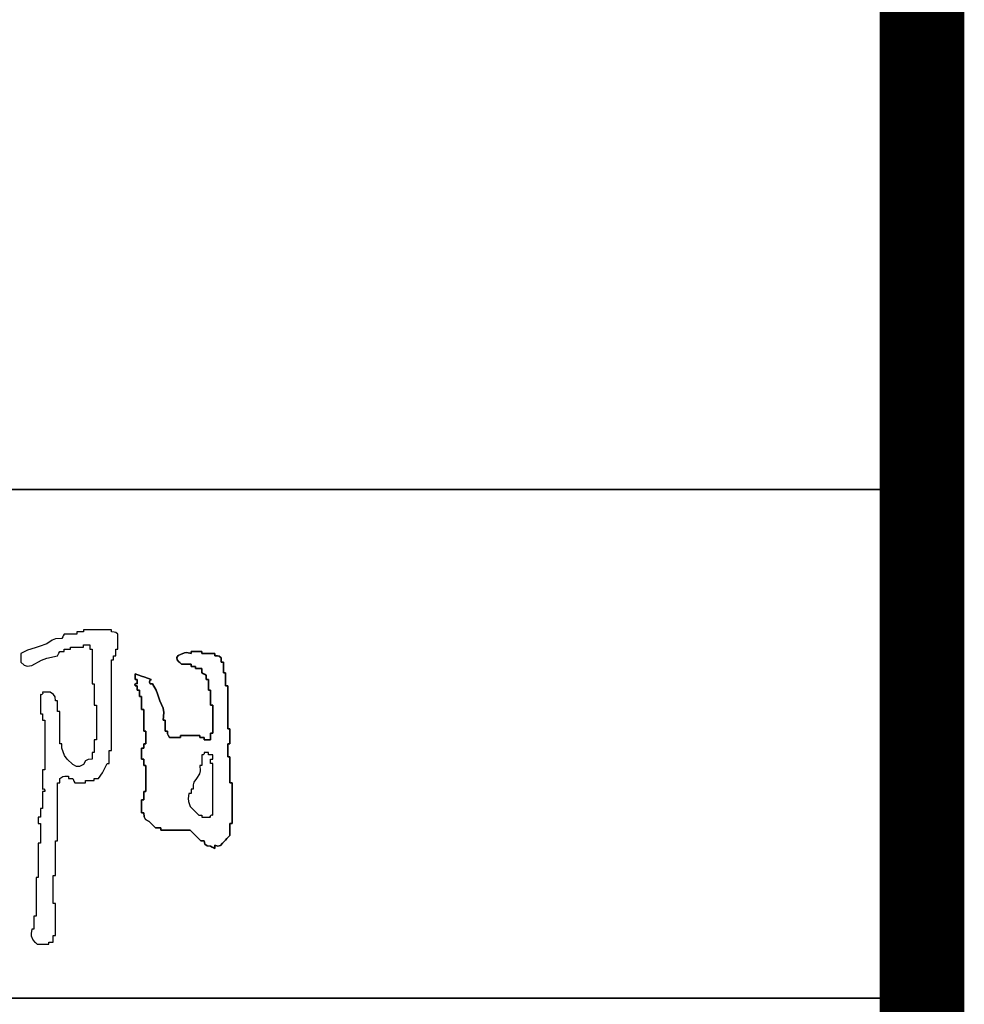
# Model space of a CAD drawing. Extents: x 1109697 to 1467097, y -139975 to 53891.
# Tile 182 of 256: x 1275833 to 1276947, y -62424 to -61263. Entities that reach past the tile are written whole.
import ezdxf

# ---------------------------------------------------------------- set-up
doc = ezdxf.new("R2010")
doc.units = 0
doc.header["$LTSCALE"] = 1000
doc.header["$MEASUREMENT"] = 0
doc.layers.add('PUB_TEXT', color=7, linetype='Continuous')
doc.layers.add('PUB_TITLE', color=4, linetype='Continuous')
doc.layers.add('图框', color=4, linetype='Continuous', lineweight=35)

# ---------------------------------------------------------------- blocks, each defined once
blk = doc.blocks.new('dianziqianminggry')
for p, q in [((0.127469, 0.070672), (0.127129, 0.070551)), ((0.128097, 0.070718), (0.127469, 0.070672)), ((0.128181, 0.070887), (0.128097, 0.070718)), ((0.128224, 0.070972), (0.128181, 0.070887)), ((0.128308, 0.071141), (0.128224, 0.070972)), ((0.128816, 0.071141), (0.128308, 0.071141)), ((0.129071, 0.071141), (0.128816, 0.071141)), ((0.129579, 0.071141), (0.129071, 0.071141)), ((0.129833, 0.071353), (0.129579, 0.071353)), ((0.129579, 0.071353), (0.129579, 0.071268)), ((0.129579, 0.071268), (0.129579, 0.071226)), ((0.129579, 0.071226), (0.129579, 0.071141)), ((0.12996, 0.071353), (0.129833, 0.071353)), ((0.130214, 0.071353), (0.12996, 0.071353)), ((0.131315, 0.071565), (0.130214, 0.071565)), ((0.130214, 0.071565), (0.130214, 0.07148)), ((0.130214, 0.07148), (0.130214, 0.071438)), ((0.130214, 0.071438), (0.130214, 0.071353)), ((0.131865, 0.071565), (0.131315, 0.071565)), ((0.132966, 0.071565), (0.131865, 0.071565)), ((0.132966, 0.07148), (0.132966, 0.071565)), ((0.132966, 0.071438), (0.132966, 0.07148)), ((0.132966, 0.071353), (0.132966, 0.071438)), ((0.133234, 0.071344), (0.132966, 0.071353)), ((0.133382, 0.071295), (0.133234, 0.071344)), ((0.133602, 0.071141), (0.133382, 0.071295)), ((0.133602, 0.070548), (0.133602, 0.071141)), ((0.125471, 0.069807), (0.124709, 0.069553)), ((0.125852, 0.069934), (0.125471, 0.069807)), ((0.126614, 0.070188), (0.125852, 0.069934)), ((0.127129, 0.070551), (0.126614, 0.070188)), ((0.128943, 0.069786), (0.128943, 0.069871)), ((0.128943, 0.069871), (0.129452, 0.069871)), ((0.128943, 0.069744), (0.128943, 0.069786)), ((0.128943, 0.069659), (0.128943, 0.069744)), ((0.129452, 0.069871), (0.129706, 0.069871)), ((0.129706, 0.069871), (0.130214, 0.069871)), ((0.130214, 0.069998), (0.130214, 0.070083)), ((0.130214, 0.070083), (0.130468, 0.070083)), ((0.130214, 0.069956), (0.130214, 0.069998)), ((0.130214, 0.069871), (0.130214, 0.069956)), ((0.130468, 0.070083), (0.130595, 0.070083)), ((0.130595, 0.070083), (0.130849, 0.070083)), ((0.130849, 0.070083), (0.130849, 0.069913)), ((0.130849, 0.069913), (0.130849, 0.069828)), ((0.130849, 0.069828), (0.130849, 0.069659)), ((0.133602, 0.070252), (0.133602, 0.070548)), ((0.133602, 0.069659), (0.133602, 0.070252)), ((0.12432, 0.069377), (0.124074, 0.069236)), ((0.124074, 0.069236), (0.124074, 0.068897)), ((0.124074, 0.068897), (0.124074, 0.068728)), ((0.124074, 0.068728), (0.124074, 0.068389)), ((0.124448, 0.069441), (0.12432, 0.069377)), ((0.124709, 0.069553), (0.124448, 0.069441)), ((0.126089, 0.068585), (0.126615, 0.068782)), ((0.126615, 0.068782), (0.127673, 0.069024)), ((0.127673, 0.069024), (0.127758, 0.069193)), ((0.127758, 0.069193), (0.1278, 0.069278)), ((0.1278, 0.069278), (0.127885, 0.069447)), ((0.127885, 0.069447), (0.128054, 0.069447)), ((0.128054, 0.069447), (0.128139, 0.069447)), ((0.128139, 0.069447), (0.128308, 0.069447)), ((0.128308, 0.069574), (0.128308, 0.069659)), ((0.128308, 0.069659), (0.128562, 0.069659)), ((0.128308, 0.069532), (0.128308, 0.069574)), ((0.128308, 0.069447), (0.128308, 0.069532)), ((0.128562, 0.069659), (0.128689, 0.069659)), ((0.128689, 0.069659), (0.128943, 0.069659)), ((0.130849, 0.069659), (0.130934, 0.069659)), ((0.130934, 0.069659), (0.130976, 0.069659)), ((0.130976, 0.069659), (0.131061, 0.069659)), ((0.131061, 0.069659), (0.131061, 0.068304)), ((0.133178, 0.068855), (0.133178, 0.069024)), ((0.133178, 0.069024), (0.133263, 0.069024)), ((0.133178, 0.06877), (0.133178, 0.068855)), ((0.133178, 0.0686), (0.133178, 0.06877)), ((0.133263, 0.069024), (0.133305, 0.069024)), ((0.133305, 0.069024), (0.13339, 0.069024)), ((0.13339, 0.069405), (0.13339, 0.069659)), ((0.13339, 0.069659), (0.133474, 0.069659)), ((0.13339, 0.069278), (0.13339, 0.069405)), ((0.13339, 0.069024), (0.13339, 0.069278)), ((0.133474, 0.069659), (0.133517, 0.069659)), ((0.133517, 0.069659), (0.133602, 0.069659)), ((0.139401, 0.068846), (0.139514, 0.069035)), ((0.139514, 0.069035), (0.139401, 0.068846)), ((0.139424, 0.0686), (0.139401, 0.068846)), ((0.139401, 0.068846), (0.139424, 0.0686)), ((0.139514, 0.069035), (0.139742, 0.06913)), ((0.139742, 0.06913), (0.139514, 0.069035)), ((0.139742, 0.06913), (0.140134, 0.069295)), ((0.140134, 0.069295), (0.139742, 0.06913)), ((0.140134, 0.069295), (0.140383, 0.06932)), ((0.140383, 0.06932), (0.140134, 0.069295)), ((0.140383, 0.06932), (0.1408, 0.069236)), ((0.1408, 0.069236), (0.140383, 0.06932)), ((0.1408, 0.069236), (0.1408, 0.069447)), ((0.1408, 0.069447), (0.1408, 0.069236)), ((0.1408, 0.069236), (0.1408, 0.069447)), ((0.141859, 0.069447), (0.1408, 0.069447)), ((0.1408, 0.069447), (0.141859, 0.069447)), ((0.141859, 0.069447), (0.1408, 0.069447)), ((0.1408, 0.069447), (0.1408, 0.069236)), ((0.1408, 0.069236), (0.1408, 0.069447)), ((0.1408, 0.069447), (0.1408, 0.069236)), ((0.141436, 0.069447), (0.141859, 0.069447)), ((0.141859, 0.069447), (0.141436, 0.069447)), ((0.141436, 0.069447), (0.141859, 0.069447)), ((0.141859, 0.069447), (0.141859, 0.069363)), ((0.141859, 0.069363), (0.141859, 0.069447)), ((0.141859, 0.069363), (0.141859, 0.06932)), ((0.141859, 0.06932), (0.141859, 0.069363)), ((0.141859, 0.06932), (0.141859, 0.069236)), ((0.141859, 0.069236), (0.141859, 0.06932)), ((0.141859, 0.069236), (0.142367, 0.069236)), ((0.142367, 0.069236), (0.141859, 0.069236)), ((0.142367, 0.069236), (0.142621, 0.069236)), ((0.142621, 0.069236), (0.142367, 0.069236)), ((0.142621, 0.069236), (0.143129, 0.069236)), ((0.143129, 0.069236), (0.142621, 0.069236)), ((0.143129, 0.069236), (0.143129, 0.069151)), ((0.143129, 0.069151), (0.143129, 0.069236)), ((0.143129, 0.069151), (0.143129, 0.069109)), ((0.143129, 0.069109), (0.143129, 0.069151)), ((0.143129, 0.069109), (0.143129, 0.069024)), ((0.143129, 0.069024), (0.143129, 0.069109)), ((0.143129, 0.069024), (0.143397, 0.069015)), ((0.143397, 0.069015), (0.143129, 0.069024)), ((0.143397, 0.069015), (0.143545, 0.068966)), ((0.143545, 0.068966), (0.143397, 0.069015)), ((0.143545, 0.068966), (0.143765, 0.068812)), ((0.143765, 0.068812), (0.143545, 0.068966)), ((0.143765, 0.068812), (0.143765, 0.068643)), ((0.143765, 0.068643), (0.143765, 0.068812)), ((0.124074, 0.068389), (0.124401, 0.068091)), ((0.124401, 0.068091), (0.124696, 0.068003)), ((0.124696, 0.068003), (0.125132, 0.068071)), ((0.125132, 0.068071), (0.126089, 0.068585)), ((0.131061, 0.068304), (0.131061, 0.067627)), ((0.132966, 0.065043), (0.132966, 0.0686)), ((0.132966, 0.0686), (0.133051, 0.0686)), ((0.133051, 0.0686), (0.133093, 0.0686)), ((0.133093, 0.0686), (0.133178, 0.0686)), ((0.139593, 0.068431), (0.139424, 0.0686)), ((0.139424, 0.0686), (0.139593, 0.068431)), ((0.139678, 0.068346), (0.139593, 0.068431)), ((0.139593, 0.068431), (0.139678, 0.068346)), ((0.139848, 0.068177), (0.139678, 0.068346)), ((0.139678, 0.068346), (0.139848, 0.068177)), ((0.140229, 0.068177), (0.139848, 0.068177)), ((0.139848, 0.068177), (0.140229, 0.068177)), ((0.140419, 0.068177), (0.140229, 0.068177)), ((0.140229, 0.068177), (0.140419, 0.068177)), ((0.1408, 0.068177), (0.140419, 0.068177)), ((0.140419, 0.068177), (0.1408, 0.068177)), ((0.1408, 0.068092), (0.1408, 0.068177)), ((0.1408, 0.068177), (0.1408, 0.068092)), ((0.1408, 0.06805), (0.1408, 0.068092)), ((0.1408, 0.068092), (0.1408, 0.06805)), ((0.1408, 0.067965), (0.1408, 0.06805)), ((0.1408, 0.06805), (0.1408, 0.067965)), ((0.14097, 0.067965), (0.1408, 0.067965)), ((0.1408, 0.067965), (0.14097, 0.067965)), ((0.141054, 0.067965), (0.14097, 0.067965)), ((0.14097, 0.067965), (0.141054, 0.067965)), ((0.141224, 0.067965), (0.141054, 0.067965)), ((0.141054, 0.067965), (0.141224, 0.067965)), ((0.141224, 0.067881), (0.141224, 0.067965)), ((0.141224, 0.067965), (0.141224, 0.067881)), ((0.141224, 0.067838), (0.141224, 0.067881)), ((0.141224, 0.067881), (0.141224, 0.067838)), ((0.141224, 0.067754), (0.141224, 0.067838)), ((0.141224, 0.067838), (0.141224, 0.067754)), ((0.143765, 0.068643), (0.143765, 0.068558)), ((0.143765, 0.068558), (0.143765, 0.068643)), ((0.143765, 0.068558), (0.143765, 0.068389)), ((0.143765, 0.068389), (0.143765, 0.068558)), ((0.143765, 0.068389), (0.143849, 0.068389)), ((0.143849, 0.068389), (0.143765, 0.068389)), ((0.143849, 0.068389), (0.143892, 0.068389)), ((0.143892, 0.068389), (0.143849, 0.068389)), ((0.143892, 0.068389), (0.143976, 0.068389)), ((0.143976, 0.068389), (0.143892, 0.068389)), ((0.143976, 0.068389), (0.143976, 0.067965)), ((0.143976, 0.067965), (0.143976, 0.068389)), ((0.143976, 0.067965), (0.143976, 0.067754)), ((0.143976, 0.067754), (0.143976, 0.067965)), ((0.131061, 0.067627), (0.131061, 0.066271)), ((0.135295, 0.067012), (0.135295, 0.067224)), ((0.135295, 0.067224), (0.135931, 0.067012)), ((0.135931, 0.067012), (0.135295, 0.067224)), ((0.135295, 0.067224), (0.135295, 0.067012)), ((0.135295, 0.066907), (0.135295, 0.067012)), ((0.135295, 0.067012), (0.135295, 0.066907)), ((0.135295, 0.066695), (0.135295, 0.066907)), ((0.135295, 0.066907), (0.135295, 0.066695)), ((0.135931, 0.067012), (0.136248, 0.066907)), ((0.136248, 0.066907), (0.135931, 0.067012)), ((0.136248, 0.066907), (0.136883, 0.066695)), ((0.136883, 0.066695), (0.136248, 0.066907)), ((0.141478, 0.067754), (0.141224, 0.067754)), ((0.141224, 0.067754), (0.141478, 0.067754)), ((0.141605, 0.067754), (0.141478, 0.067754)), ((0.141478, 0.067754), (0.141605, 0.067754)), ((0.141859, 0.067754), (0.141605, 0.067754)), ((0.141605, 0.067754), (0.141859, 0.067754)), ((0.141859, 0.067584), (0.141859, 0.067754)), ((0.141859, 0.067754), (0.141859, 0.067584)), ((0.141859, 0.067499), (0.141859, 0.067584)), ((0.141859, 0.067584), (0.141859, 0.067499)), ((0.141859, 0.06733), (0.141859, 0.067499)), ((0.141859, 0.067499), (0.141859, 0.06733)), ((0.142028, 0.067245), (0.141859, 0.06733)), ((0.141859, 0.06733), (0.142028, 0.067245)), ((0.142113, 0.067203), (0.142028, 0.067245)), ((0.142028, 0.067245), (0.142113, 0.067203)), ((0.142282, 0.067118), (0.142113, 0.067203)), ((0.142113, 0.067203), (0.142282, 0.067118)), ((0.142282, 0.066949), (0.142282, 0.067118)), ((0.142282, 0.067118), (0.142282, 0.066949)), ((0.142282, 0.066864), (0.142282, 0.066949)), ((0.142282, 0.066949), (0.142282, 0.066864)), ((0.142282, 0.066695), (0.142282, 0.066864)), ((0.142282, 0.066864), (0.142282, 0.066695)), ((0.143976, 0.067754), (0.143976, 0.06733)), ((0.143976, 0.06733), (0.143976, 0.067754)), ((0.143976, 0.06733), (0.144061, 0.06733)), ((0.144061, 0.06733), (0.143976, 0.06733)), ((0.144061, 0.06733), (0.144103, 0.06733)), ((0.144103, 0.06733), (0.144061, 0.06733)), ((0.144103, 0.06733), (0.144188, 0.06733)), ((0.144188, 0.06733), (0.144103, 0.06733)), ((0.144188, 0.06733), (0.144188, 0.066822)), ((0.144188, 0.066822), (0.144188, 0.06733)), ((0.144188, 0.066822), (0.144188, 0.066568)), ((0.144188, 0.066568), (0.144188, 0.066822)), ((0.131061, 0.066271), (0.131145, 0.066271)), ((0.131145, 0.066271), (0.131188, 0.066271)), ((0.131188, 0.066271), (0.131272, 0.066271)), ((0.131272, 0.066271), (0.131272, 0.065425)), ((0.13527, 0.066177), (0.13539, 0.066297)), ((0.13539, 0.066297), (0.13527, 0.066177)), ((0.135295, 0.06606), (0.13527, 0.066177)), ((0.13527, 0.066177), (0.135295, 0.06606)), ((0.13538, 0.066695), (0.135295, 0.066695)), ((0.135295, 0.066695), (0.13538, 0.066695)), ((0.13538, 0.06606), (0.135295, 0.06606)), ((0.135295, 0.06606), (0.13538, 0.06606)), ((0.135422, 0.066695), (0.13538, 0.066695)), ((0.13538, 0.066695), (0.135422, 0.066695)), ((0.135422, 0.06606), (0.13538, 0.06606)), ((0.13538, 0.06606), (0.135422, 0.06606)), ((0.13539, 0.066297), (0.135507, 0.066271)), ((0.135507, 0.066271), (0.13539, 0.066297)), ((0.135507, 0.066695), (0.135422, 0.066695)), ((0.135422, 0.066695), (0.135507, 0.066695)), ((0.135507, 0.06606), (0.135422, 0.06606)), ((0.135422, 0.06606), (0.135507, 0.06606)), ((0.135507, 0.066526), (0.135507, 0.066695)), ((0.135507, 0.066695), (0.135507, 0.066526)), ((0.135507, 0.066441), (0.135507, 0.066526)), ((0.135507, 0.066526), (0.135507, 0.066441)), ((0.135507, 0.066271), (0.135507, 0.066441)), ((0.135507, 0.066441), (0.135507, 0.066271)), ((0.135507, 0.06589), (0.135507, 0.06606)), ((0.135507, 0.06606), (0.135507, 0.06589)), ((0.135507, 0.065806), (0.135507, 0.06589)), ((0.135507, 0.06589), (0.135507, 0.065806)), ((0.136749, 0.066584), (0.136711, 0.066433)), ((0.136711, 0.066433), (0.136749, 0.066584)), ((0.136711, 0.066433), (0.136777, 0.066271)), ((0.136777, 0.066271), (0.136711, 0.066433)), ((0.136883, 0.066695), (0.136749, 0.066584)), ((0.136749, 0.066584), (0.136883, 0.066695)), ((0.136777, 0.066271), (0.136862, 0.066271)), ((0.136862, 0.066271), (0.136777, 0.066271)), ((0.136862, 0.066271), (0.136905, 0.066271)), ((0.136905, 0.066271), (0.136862, 0.066271)), ((0.136905, 0.066271), (0.136989, 0.066271)), ((0.136989, 0.066271), (0.136905, 0.066271)), ((0.136989, 0.066271), (0.137354, 0.065628)), ((0.137354, 0.065628), (0.136989, 0.066271)), ((0.142367, 0.066695), (0.142282, 0.066695)), ((0.142282, 0.066695), (0.142367, 0.066695)), ((0.142409, 0.066695), (0.142367, 0.066695)), ((0.142367, 0.066695), (0.142409, 0.066695)), ((0.142494, 0.066695), (0.142409, 0.066695)), ((0.142409, 0.066695), (0.142494, 0.066695)), ((0.142494, 0.066271), (0.142494, 0.066695)), ((0.142494, 0.066695), (0.142494, 0.066271)), ((0.142494, 0.06606), (0.142494, 0.066271)), ((0.142494, 0.066271), (0.142494, 0.06606)), ((0.142494, 0.065636), (0.142494, 0.06606)), ((0.142494, 0.06606), (0.142494, 0.065636)), ((0.144188, 0.066568), (0.144188, 0.06606)), ((0.144188, 0.06606), (0.144188, 0.066568)), ((0.144188, 0.06606), (0.144273, 0.06606)), ((0.144273, 0.06606), (0.144188, 0.06606)), ((0.144273, 0.06606), (0.144315, 0.06606)), ((0.144315, 0.06606), (0.144273, 0.06606)), ((0.144315, 0.06606), (0.1444, 0.06606)), ((0.1444, 0.06606), (0.144315, 0.06606)), ((0.1444, 0.06606), (0.1444, 0.064366)), ((0.1444, 0.064366), (0.1444, 0.06606)), ((0.126096, 0.065187), (0.125979, 0.065213)), ((0.125979, 0.065213), (0.125979, 0.064451)), ((0.126216, 0.065307), (0.126096, 0.065187)), ((0.126487, 0.065425), (0.126191, 0.065425)), ((0.126191, 0.065425), (0.126216, 0.065307)), ((0.126636, 0.065425), (0.126487, 0.065425)), ((0.126932, 0.065425), (0.126636, 0.065425)), ((0.127274, 0.065218), (0.126932, 0.065425)), ((0.127425, 0.064975), (0.127274, 0.065218)), ((0.127461, 0.064578), (0.127425, 0.064975)), ((0.131272, 0.065425), (0.131272, 0.065001)), ((0.131272, 0.065001), (0.131272, 0.064154)), ((0.132966, 0.063265), (0.132966, 0.065043)), ((0.135507, 0.065636), (0.135507, 0.065806)), ((0.135507, 0.065806), (0.135507, 0.065636)), ((0.135592, 0.065636), (0.135507, 0.065636)), ((0.135507, 0.065636), (0.135592, 0.065636)), ((0.135634, 0.065636), (0.135592, 0.065636)), ((0.135592, 0.065636), (0.135634, 0.065636)), ((0.135719, 0.065636), (0.135634, 0.065636)), ((0.135634, 0.065636), (0.135719, 0.065636)), ((0.135719, 0.065382), (0.135719, 0.065636)), ((0.135719, 0.065636), (0.135719, 0.065382)), ((0.135719, 0.065255), (0.135719, 0.065382)), ((0.135719, 0.065382), (0.135719, 0.065255)), ((0.135719, 0.065001), (0.135719, 0.065255)), ((0.135719, 0.065255), (0.135719, 0.065001)), ((0.135804, 0.065001), (0.135719, 0.065001)), ((0.135719, 0.065001), (0.135804, 0.065001)), ((0.135846, 0.065001), (0.135804, 0.065001)), ((0.135804, 0.065001), (0.135846, 0.065001)), ((0.135931, 0.065001), (0.135846, 0.065001)), ((0.135846, 0.065001), (0.135931, 0.065001)), ((0.135931, 0.064493), (0.135931, 0.065001)), ((0.135931, 0.065001), (0.135931, 0.064493)), ((0.137354, 0.065628), (0.137505, 0.065282)), ((0.137505, 0.065282), (0.137354, 0.065628)), ((0.137505, 0.065282), (0.13773, 0.064578)), ((0.13773, 0.064578), (0.137505, 0.065282)), ((0.142579, 0.065636), (0.142494, 0.065636)), ((0.142494, 0.065636), (0.142579, 0.065636)), ((0.142621, 0.065636), (0.142579, 0.065636)), ((0.142579, 0.065636), (0.142621, 0.065636)), ((0.142706, 0.065636), (0.142621, 0.065636)), ((0.142621, 0.065636), (0.142706, 0.065636)), ((0.142706, 0.065043), (0.142706, 0.065636)), ((0.142706, 0.065636), (0.142706, 0.065043)), ((0.142706, 0.064747), (0.142706, 0.065043)), ((0.142706, 0.065043), (0.142706, 0.064747)), ((0.125979, 0.064451), (0.125979, 0.064069)), ((0.125979, 0.064069), (0.125979, 0.063307)), ((0.127546, 0.064578), (0.127461, 0.064578)), ((0.127588, 0.064578), (0.127546, 0.064578)), ((0.127673, 0.064578), (0.127588, 0.064578)), ((0.127673, 0.064154), (0.127673, 0.064578)), ((0.127673, 0.063942), (0.127673, 0.064154)), ((0.127673, 0.063519), (0.127673, 0.063942)), ((0.131272, 0.064154), (0.131357, 0.064154)), ((0.131357, 0.064154), (0.1314, 0.064154)), ((0.1314, 0.064154), (0.131484, 0.064154)), ((0.131484, 0.064154), (0.131484, 0.062799)), ((0.135931, 0.064239), (0.135931, 0.064493)), ((0.135931, 0.064493), (0.135931, 0.064239)), ((0.135931, 0.063731), (0.135931, 0.064239)), ((0.135931, 0.064239), (0.135931, 0.063731)), ((0.13773, 0.064578), (0.138036, 0.063868)), ((0.138036, 0.063868), (0.13773, 0.064578)), ((0.142706, 0.064154), (0.142706, 0.064747)), ((0.142706, 0.064747), (0.142706, 0.064154)), ((0.142791, 0.064154), (0.142706, 0.064154)), ((0.142706, 0.064154), (0.142791, 0.064154)), ((0.142833, 0.064154), (0.142791, 0.064154)), ((0.142791, 0.064154), (0.142833, 0.064154)), ((0.142918, 0.064154), (0.142833, 0.064154)), ((0.142833, 0.064154), (0.142918, 0.064154)), ((0.142918, 0.063053), (0.142918, 0.064154)), ((0.142918, 0.064154), (0.142918, 0.063053)), ((0.1444, 0.064366), (0.1444, 0.063519)), ((0.1444, 0.063519), (0.1444, 0.064366)), ((0.125979, 0.063307), (0.126064, 0.063307)), ((0.126064, 0.063307), (0.126106, 0.063307)), ((0.126106, 0.063307), (0.126191, 0.063307)), ((0.126191, 0.063307), (0.126191, 0.063053)), ((0.126191, 0.063053), (0.126191, 0.062926)), ((0.126191, 0.062926), (0.126191, 0.062672)), ((0.127758, 0.063519), (0.127673, 0.063519)), ((0.1278, 0.063519), (0.127758, 0.063519)), ((0.127885, 0.063519), (0.1278, 0.063519)), ((0.127885, 0.062249), (0.127885, 0.063519)), ((0.132966, 0.059708), (0.132966, 0.063265)), ((0.136015, 0.063731), (0.135931, 0.063731)), ((0.135931, 0.063731), (0.136015, 0.063731)), ((0.136058, 0.063731), (0.136015, 0.063731)), ((0.136015, 0.063731), (0.136058, 0.063731)), ((0.136142, 0.063731), (0.136058, 0.063731)), ((0.136058, 0.063731), (0.136142, 0.063731)), ((0.136142, 0.062884), (0.136142, 0.063731)), ((0.136142, 0.063731), (0.136142, 0.062884)), ((0.138036, 0.063868), (0.138106, 0.063443)), ((0.138106, 0.063443), (0.138036, 0.063868)), ((0.138106, 0.063443), (0.138048, 0.062672)), ((0.138048, 0.062672), (0.138106, 0.063443)), ((0.142918, 0.062503), (0.142918, 0.063053)), ((0.142918, 0.063053), (0.142918, 0.062503)), ((0.1444, 0.063519), (0.1444, 0.061825)), ((0.1444, 0.061825), (0.1444, 0.063519)), ((0.126191, 0.062672), (0.126276, 0.062672)), ((0.126276, 0.062672), (0.126318, 0.062672)), ((0.126318, 0.062672), (0.126403, 0.062672)), ((0.126403, 0.062672), (0.126403, 0.060724)), ((0.127885, 0.061613), (0.127885, 0.062249)), ((0.131484, 0.062799), (0.131484, 0.062122)), ((0.131484, 0.062122), (0.131484, 0.060766)), ((0.136142, 0.06246), (0.136142, 0.062884)), ((0.136142, 0.062884), (0.136142, 0.06246)), ((0.136142, 0.061613), (0.136142, 0.06246)), ((0.136142, 0.06246), (0.136142, 0.061613)), ((0.138048, 0.062672), (0.138133, 0.062672)), ((0.138133, 0.062672), (0.138048, 0.062672)), ((0.138133, 0.062672), (0.138175, 0.062672)), ((0.138175, 0.062672), (0.138133, 0.062672)), ((0.138175, 0.062672), (0.13826, 0.062672)), ((0.13826, 0.062672), (0.138175, 0.062672)), ((0.13826, 0.062672), (0.13826, 0.062249)), ((0.13826, 0.062249), (0.13826, 0.062672)), ((0.13826, 0.062249), (0.13826, 0.062037)), ((0.13826, 0.062037), (0.13826, 0.062249)), ((0.13826, 0.062037), (0.13826, 0.061613)), ((0.13826, 0.061613), (0.13826, 0.062037)), ((0.142918, 0.061402), (0.142918, 0.062503)), ((0.142918, 0.062503), (0.142918, 0.061402)), ((0.127885, 0.060343), (0.127885, 0.061613)), ((0.136227, 0.061613), (0.136142, 0.061613)), ((0.136142, 0.061613), (0.136227, 0.061613)), ((0.136269, 0.061613), (0.136227, 0.061613)), ((0.136227, 0.061613), (0.136269, 0.061613)), ((0.136354, 0.061613), (0.136269, 0.061613)), ((0.136269, 0.061613), (0.136354, 0.061613)), ((0.136354, 0.061105), (0.136354, 0.061613)), ((0.136354, 0.061613), (0.136354, 0.061105)), ((0.136354, 0.060851), (0.136354, 0.061105)), ((0.136354, 0.061105), (0.136354, 0.060851)), ((0.13826, 0.061613), (0.138344, 0.061613)), ((0.138344, 0.061613), (0.13826, 0.061613)), ((0.138344, 0.061613), (0.138387, 0.061613)), ((0.138387, 0.061613), (0.138344, 0.061613)), ((0.138387, 0.061613), (0.138471, 0.061613)), ((0.138471, 0.061613), (0.138387, 0.061613)), ((0.138471, 0.061613), (0.13848, 0.061346)), ((0.13848, 0.061346), (0.138471, 0.061613)), ((0.13848, 0.061346), (0.138529, 0.061197)), ((0.138529, 0.061197), (0.13848, 0.061346)), ((0.138529, 0.061197), (0.138683, 0.060978)), ((0.138683, 0.060978), (0.138529, 0.061197)), ((0.139742, 0.061105), (0.139742, 0.06119)), ((0.139742, 0.06119), (0.140504, 0.06119)), ((0.140504, 0.06119), (0.139742, 0.06119)), ((0.139742, 0.06119), (0.139742, 0.061105)), ((0.139742, 0.061063), (0.139742, 0.061105)), ((0.139742, 0.061105), (0.139742, 0.061063)), ((0.139742, 0.060978), (0.139742, 0.061063)), ((0.139742, 0.061063), (0.139742, 0.060978)), ((0.140504, 0.06119), (0.140885, 0.06119)), ((0.140885, 0.06119), (0.140504, 0.06119)), ((0.140885, 0.06119), (0.141647, 0.06119)), ((0.141647, 0.06119), (0.140885, 0.06119)), ((0.141647, 0.06119), (0.141647, 0.061105)), ((0.141647, 0.061105), (0.141647, 0.06119)), ((0.141647, 0.061105), (0.141647, 0.061063)), ((0.141647, 0.061063), (0.141647, 0.061105)), ((0.141647, 0.061063), (0.141647, 0.060978)), ((0.141647, 0.060978), (0.141647, 0.061063)), ((0.142706, 0.061148), (0.142706, 0.061402)), ((0.142706, 0.061402), (0.142791, 0.061402)), ((0.142791, 0.061402), (0.142706, 0.061402)), ((0.142706, 0.061402), (0.142706, 0.061148)), ((0.142706, 0.061021), (0.142706, 0.061148)), ((0.142706, 0.061148), (0.142706, 0.061021)), ((0.142706, 0.060766), (0.142706, 0.061021)), ((0.142706, 0.061021), (0.142706, 0.060766)), ((0.142791, 0.061402), (0.142833, 0.061402)), ((0.142833, 0.061402), (0.142791, 0.061402)), ((0.142833, 0.061402), (0.142918, 0.061402)), ((0.142918, 0.061402), (0.142833, 0.061402)), ((0.1444, 0.061825), (0.144484, 0.061825)), ((0.144484, 0.061825), (0.1444, 0.061825)), ((0.144484, 0.061825), (0.144527, 0.061825)), ((0.144527, 0.061825), (0.144484, 0.061825)), ((0.144527, 0.061825), (0.144611, 0.061825)), ((0.144611, 0.061825), (0.144527, 0.061825)), ((0.144611, 0.061825), (0.144611, 0.061232)), ((0.144611, 0.061232), (0.144611, 0.061825)), ((0.144611, 0.061232), (0.144611, 0.060936)), ((0.144611, 0.060936), (0.144611, 0.061232)), ((0.126403, 0.060724), (0.126403, 0.05975)), ((0.12797, 0.060343), (0.127885, 0.060343)), ((0.128012, 0.060343), (0.12797, 0.060343)), ((0.128097, 0.060343), (0.128012, 0.060343)), ((0.128097, 0.060174), (0.128097, 0.060343)), ((0.128097, 0.060089), (0.128097, 0.060174)), ((0.128097, 0.05992), (0.128097, 0.060089)), ((0.131357, 0.060766), (0.131272, 0.060766)), ((0.131272, 0.060766), (0.131272, 0.060258)), ((0.131272, 0.060258), (0.131272, 0.060004)), ((0.1314, 0.060766), (0.131357, 0.060766)), ((0.131484, 0.060766), (0.1314, 0.060766)), ((0.136142, 0.060174), (0.136142, 0.060343)), ((0.136142, 0.060343), (0.136227, 0.060343)), ((0.136227, 0.060343), (0.136142, 0.060343)), ((0.136142, 0.060343), (0.136142, 0.060174)), ((0.136142, 0.060089), (0.136142, 0.060174)), ((0.136142, 0.060174), (0.136142, 0.060089)), ((0.136142, 0.05992), (0.136142, 0.060089)), ((0.136142, 0.060089), (0.136142, 0.05992)), ((0.136227, 0.060343), (0.136269, 0.060343)), ((0.136269, 0.060343), (0.136227, 0.060343)), ((0.136269, 0.060343), (0.136354, 0.060343)), ((0.136354, 0.060343), (0.136269, 0.060343)), ((0.136354, 0.060343), (0.136354, 0.060851)), ((0.136354, 0.060851), (0.136354, 0.060343)), ((0.138683, 0.060978), (0.139107, 0.060978)), ((0.139107, 0.060978), (0.138683, 0.060978)), ((0.139107, 0.060978), (0.139318, 0.060978)), ((0.139318, 0.060978), (0.139107, 0.060978)), ((0.139318, 0.060978), (0.139742, 0.060978)), ((0.139742, 0.060978), (0.139318, 0.060978)), ((0.141647, 0.060978), (0.141817, 0.060978)), ((0.141817, 0.060978), (0.141647, 0.060978)), ((0.141817, 0.060978), (0.141901, 0.060978)), ((0.141901, 0.060978), (0.141817, 0.060978)), ((0.141901, 0.060978), (0.142071, 0.060978)), ((0.142071, 0.060978), (0.141901, 0.060978)), ((0.142071, 0.060978), (0.142071, 0.060893)), ((0.142071, 0.060893), (0.142071, 0.060978)), ((0.142071, 0.060893), (0.142071, 0.060851)), ((0.142071, 0.060851), (0.142071, 0.060893)), ((0.142071, 0.060851), (0.142071, 0.060766)), ((0.142071, 0.060766), (0.142071, 0.060851)), ((0.142071, 0.060766), (0.142325, 0.060766)), ((0.142325, 0.060766), (0.142071, 0.060766)), ((0.142325, 0.060766), (0.142452, 0.060766)), ((0.142452, 0.060766), (0.142325, 0.060766)), ((0.142452, 0.060766), (0.142706, 0.060766)), ((0.142706, 0.060766), (0.142452, 0.060766)), ((0.144484, 0.060343), (0.1444, 0.060343)), ((0.1444, 0.060343), (0.1444, 0.059835)), ((0.1444, 0.059835), (0.1444, 0.060343)), ((0.1444, 0.060343), (0.144484, 0.060343)), ((0.144527, 0.060343), (0.144484, 0.060343)), ((0.144484, 0.060343), (0.144527, 0.060343)), ((0.144611, 0.060343), (0.144527, 0.060343)), ((0.144527, 0.060343), (0.144611, 0.060343)), ((0.144611, 0.060936), (0.144611, 0.060343)), ((0.144611, 0.060343), (0.144611, 0.060936)), ((0.126403, 0.05975), (0.126403, 0.057802)), ((0.128366, 0.059205), (0.128097, 0.05992)), ((0.1286, 0.058855), (0.128366, 0.059205)), ((0.131145, 0.059496), (0.131061, 0.059496)), ((0.131061, 0.059496), (0.131061, 0.059242)), ((0.131061, 0.059242), (0.131061, 0.059115)), ((0.131061, 0.059115), (0.131061, 0.058861)), ((0.131188, 0.059496), (0.131145, 0.059496)), ((0.131272, 0.059496), (0.131188, 0.059496)), ((0.131272, 0.060004), (0.131272, 0.059496)), ((0.132755, 0.0592), (0.132755, 0.059708)), ((0.132755, 0.059708), (0.132839, 0.059708)), ((0.132755, 0.058946), (0.132755, 0.0592)), ((0.132839, 0.059708), (0.132882, 0.059708)), ((0.132882, 0.059708), (0.132966, 0.059708)), ((0.135931, 0.059496), (0.135931, 0.05992)), ((0.135931, 0.05992), (0.136015, 0.05992)), ((0.136015, 0.05992), (0.135931, 0.05992)), ((0.135931, 0.05992), (0.135931, 0.059496)), ((0.135931, 0.059284), (0.135931, 0.059496)), ((0.135931, 0.059496), (0.135931, 0.059284)), ((0.135931, 0.058861), (0.135931, 0.059284)), ((0.135931, 0.059284), (0.135931, 0.058861)), ((0.136015, 0.05992), (0.136058, 0.05992)), ((0.136058, 0.05992), (0.136015, 0.05992)), ((0.136058, 0.05992), (0.136142, 0.05992)), ((0.136142, 0.05992), (0.136058, 0.05992)), ((0.141976, 0.059259), (0.141859, 0.059284)), ((0.141859, 0.059284), (0.141859, 0.058861)), ((0.142096, 0.059379), (0.141976, 0.059259)), ((0.14224, 0.059496), (0.142071, 0.059496)), ((0.142071, 0.059496), (0.142096, 0.059379)), ((0.142325, 0.059496), (0.14224, 0.059496)), ((0.142494, 0.059496), (0.142325, 0.059496)), ((0.142494, 0.059411), (0.142494, 0.059496)), ((0.142494, 0.059369), (0.142494, 0.059411)), ((0.142494, 0.059284), (0.142494, 0.059369)), ((0.142664, 0.059284), (0.142494, 0.059284)), ((0.142748, 0.059284), (0.142664, 0.059284)), ((0.142918, 0.059284), (0.142748, 0.059284)), ((0.142918, 0.059115), (0.142918, 0.059284)), ((0.142918, 0.05903), (0.142918, 0.059115)), ((0.1444, 0.059835), (0.1444, 0.059581)), ((0.1444, 0.059581), (0.1444, 0.059835)), ((0.1444, 0.059581), (0.1444, 0.059073)), ((0.1444, 0.059073), (0.1444, 0.059581)), ((0.1444, 0.059073), (0.144484, 0.059073)), ((0.144484, 0.059073), (0.1444, 0.059073)), ((0.144484, 0.059073), (0.144527, 0.059073)), ((0.144527, 0.059073), (0.144484, 0.059073)), ((0.144527, 0.059073), (0.144611, 0.059073)), ((0.144611, 0.059073), (0.144527, 0.059073)), ((0.144611, 0.059073), (0.144611, 0.058056)), ((0.144611, 0.058056), (0.144611, 0.059073)), ((0.129155, 0.058332), (0.1286, 0.058855)), ((0.129532, 0.058138), (0.129155, 0.058332)), ((0.129837, 0.058138), (0.129532, 0.058138)), ((0.130214, 0.058332), (0.129837, 0.058138)), ((0.13042, 0.058673), (0.130214, 0.058332)), ((0.130663, 0.058825), (0.13042, 0.058673)), ((0.131061, 0.058861), (0.130663, 0.058825)), ((0.132257, 0.057817), (0.132543, 0.058437)), ((0.132543, 0.058437), (0.132628, 0.058437)), ((0.132628, 0.058437), (0.13267, 0.058437)), ((0.13267, 0.058437), (0.132755, 0.058437)), ((0.132755, 0.058437), (0.132755, 0.058946)), ((0.136015, 0.058861), (0.135931, 0.058861)), ((0.135931, 0.058861), (0.136015, 0.058861)), ((0.136058, 0.058861), (0.136015, 0.058861)), ((0.136015, 0.058861), (0.136058, 0.058861)), ((0.136142, 0.058861), (0.136058, 0.058861)), ((0.136058, 0.058861), (0.136142, 0.058861)), ((0.136142, 0.058607), (0.136142, 0.058861)), ((0.136142, 0.058861), (0.136142, 0.058607)), ((0.136142, 0.05848), (0.136142, 0.058607)), ((0.136142, 0.058607), (0.136142, 0.05848)), ((0.136142, 0.058226), (0.136142, 0.05848)), ((0.136142, 0.05848), (0.136142, 0.058226)), ((0.136227, 0.058226), (0.136142, 0.058226)), ((0.136142, 0.058226), (0.136227, 0.058226)), ((0.136269, 0.058226), (0.136227, 0.058226)), ((0.136227, 0.058226), (0.136269, 0.058226)), ((0.136354, 0.058226), (0.136269, 0.058226)), ((0.136269, 0.058226), (0.136354, 0.058226)), ((0.136354, 0.057209), (0.136354, 0.058226)), ((0.136354, 0.058226), (0.136354, 0.057209)), ((0.141732, 0.058226), (0.141647, 0.058226)), ((0.141647, 0.058226), (0.141685, 0.057703)), ((0.141774, 0.058226), (0.141732, 0.058226)), ((0.141859, 0.058226), (0.141774, 0.058226)), ((0.141859, 0.058861), (0.141859, 0.058649)), ((0.141859, 0.058649), (0.141859, 0.058226)), ((0.142706, 0.058692), (0.142706, 0.058861)), ((0.142706, 0.058861), (0.142791, 0.058861)), ((0.142706, 0.058607), (0.142706, 0.058692)), ((0.142706, 0.058437), (0.142706, 0.058607)), ((0.142791, 0.058437), (0.142706, 0.058437)), ((0.142791, 0.058861), (0.142833, 0.058861)), ((0.142833, 0.058437), (0.142791, 0.058437)), ((0.142833, 0.058861), (0.142918, 0.058861)), ((0.142918, 0.058437), (0.142833, 0.058437)), ((0.142918, 0.058861), (0.142918, 0.05903)), ((0.142918, 0.056405), (0.142918, 0.058437)), ((0.126276, 0.057802), (0.126191, 0.057802)), ((0.126191, 0.057802), (0.126191, 0.05704)), ((0.126318, 0.057802), (0.126276, 0.057802)), ((0.126403, 0.057802), (0.126318, 0.057802)), ((0.127885, 0.056955), (0.12818, 0.057142)), ((0.12818, 0.057142), (0.128383, 0.057192)), ((0.128383, 0.057192), (0.128732, 0.057167)), ((0.128732, 0.057167), (0.128732, 0.057082)), ((0.131696, 0.056955), (0.132085, 0.057516)), ((0.132085, 0.057516), (0.132257, 0.057817)), ((0.136354, 0.056701), (0.136354, 0.057209)), ((0.136354, 0.057209), (0.136354, 0.056701)), ((0.141609, 0.057398), (0.14133, 0.056955)), ((0.141685, 0.057703), (0.141609, 0.057398)), ((0.144611, 0.058056), (0.144611, 0.057548)), ((0.144611, 0.057548), (0.144611, 0.058056)), ((0.144611, 0.057548), (0.144611, 0.056532)), ((0.144611, 0.056532), (0.144611, 0.057548)), ((0.126191, 0.05704), (0.126191, 0.056659)), ((0.126191, 0.056659), (0.126191, 0.055897)), ((0.127673, 0.054245), (0.127673, 0.056532)), ((0.127673, 0.056532), (0.127758, 0.056532)), ((0.127758, 0.056532), (0.1278, 0.056532)), ((0.1278, 0.056532), (0.127885, 0.056532)), ((0.127885, 0.056786), (0.127885, 0.056955)), ((0.127885, 0.056701), (0.127885, 0.056786)), ((0.127885, 0.056532), (0.127885, 0.056701)), ((0.128732, 0.057082), (0.128732, 0.05704)), ((0.128732, 0.05704), (0.128732, 0.056955)), ((0.128732, 0.056955), (0.128901, 0.056955)), ((0.128901, 0.056955), (0.128986, 0.056955)), ((0.128986, 0.056955), (0.129155, 0.056955)), ((0.129155, 0.056955), (0.12924, 0.056786)), ((0.12924, 0.056786), (0.129282, 0.056701)), ((0.129282, 0.056701), (0.129367, 0.056532)), ((0.129367, 0.056532), (0.12979, 0.056532)), ((0.12979, 0.056532), (0.130002, 0.056532)), ((0.130002, 0.056532), (0.130426, 0.056532)), ((0.130426, 0.056659), (0.130426, 0.056744)), ((0.130426, 0.056744), (0.130764, 0.056744)), ((0.130426, 0.056617), (0.130426, 0.056659)), ((0.130426, 0.056532), (0.130426, 0.056617)), ((0.130764, 0.056744), (0.130934, 0.056744)), ((0.130934, 0.056744), (0.131272, 0.056744)), ((0.131272, 0.056871), (0.131272, 0.056955)), ((0.131272, 0.056955), (0.131442, 0.056955)), ((0.131272, 0.056828), (0.131272, 0.056871)), ((0.131272, 0.056744), (0.131272, 0.056828)), ((0.131442, 0.056955), (0.131527, 0.056955)), ((0.131527, 0.056955), (0.131696, 0.056955)), ((0.136354, 0.055685), (0.136354, 0.056701)), ((0.136354, 0.056701), (0.136354, 0.055685)), ((0.141079, 0.056591), (0.141004, 0.056339)), ((0.141004, 0.056339), (0.141012, 0.055897)), ((0.14133, 0.056955), (0.141079, 0.056591)), ((0.142918, 0.055389), (0.142918, 0.056405)), ((0.144611, 0.056532), (0.144696, 0.056532)), ((0.144696, 0.056532), (0.144611, 0.056532)), ((0.144696, 0.056532), (0.144739, 0.056532)), ((0.144739, 0.056532), (0.144696, 0.056532)), ((0.144739, 0.056532), (0.144823, 0.056532)), ((0.144823, 0.056532), (0.144739, 0.056532)), ((0.144823, 0.056532), (0.144823, 0.054923)), ((0.144823, 0.054923), (0.144823, 0.056532)), ((0.126191, 0.055897), (0.126308, 0.055922)), ((0.126276, 0.055685), (0.126191, 0.055685)), ((0.126191, 0.055685), (0.126191, 0.055007)), ((0.126318, 0.055685), (0.126276, 0.055685)), ((0.126308, 0.055922), (0.126428, 0.055802)), ((0.126403, 0.055685), (0.126318, 0.055685)), ((0.126428, 0.055802), (0.126403, 0.055685)), ((0.136142, 0.055346), (0.136142, 0.055685)), ((0.136142, 0.055685), (0.136227, 0.055685)), ((0.136227, 0.055685), (0.136142, 0.055685)), ((0.136142, 0.055685), (0.136142, 0.055346)), ((0.136142, 0.055177), (0.136142, 0.055346)), ((0.136142, 0.055346), (0.136142, 0.055177)), ((0.136142, 0.054838), (0.136142, 0.055177)), ((0.136142, 0.055177), (0.136142, 0.054838)), ((0.136227, 0.055685), (0.136269, 0.055685)), ((0.136269, 0.055685), (0.136227, 0.055685)), ((0.136269, 0.055685), (0.136354, 0.055685)), ((0.136354, 0.055685), (0.136269, 0.055685)), ((0.140589, 0.055473), (0.140516, 0.054968)), ((0.140673, 0.055473), (0.140589, 0.055473)), ((0.140716, 0.055473), (0.140673, 0.055473)), ((0.1408, 0.055473), (0.140716, 0.055473)), ((0.140885, 0.055897), (0.1408, 0.055897)), ((0.1408, 0.055897), (0.1408, 0.055727)), ((0.1408, 0.055727), (0.1408, 0.055643)), ((0.1408, 0.055643), (0.1408, 0.055473)), ((0.140927, 0.055897), (0.140885, 0.055897)), ((0.141012, 0.055897), (0.140927, 0.055897)), ((0.142918, 0.053356), (0.142918, 0.055389)), ((0.126191, 0.055007), (0.126191, 0.054669)), ((0.126191, 0.054669), (0.126191, 0.053991)), ((0.127673, 0.053102), (0.127673, 0.054245)), ((0.135931, 0.05433), (0.135931, 0.054838)), ((0.135931, 0.054838), (0.136015, 0.054838)), ((0.136015, 0.054838), (0.135931, 0.054838)), ((0.135931, 0.054838), (0.135931, 0.05433)), ((0.135931, 0.054076), (0.135931, 0.05433)), ((0.135931, 0.05433), (0.135931, 0.054076)), ((0.136015, 0.054838), (0.136058, 0.054838)), ((0.136058, 0.054838), (0.136015, 0.054838)), ((0.136058, 0.054838), (0.136142, 0.054838)), ((0.136142, 0.054838), (0.136058, 0.054838)), ((0.140516, 0.054968), (0.140539, 0.054689)), ((0.140539, 0.054689), (0.140694, 0.054203)), ((0.144823, 0.054923), (0.144823, 0.054118)), ((0.144823, 0.054118), (0.144823, 0.054923)), ((0.126064, 0.053991), (0.125979, 0.053991)), ((0.125979, 0.053991), (0.125979, 0.053652)), ((0.125979, 0.053652), (0.125979, 0.053483)), ((0.125979, 0.053483), (0.125979, 0.053144)), ((0.126106, 0.053991), (0.126064, 0.053991)), ((0.126191, 0.053991), (0.126106, 0.053991)), ((0.135931, 0.053568), (0.135931, 0.054076)), ((0.135931, 0.054076), (0.135931, 0.053568)), ((0.136015, 0.053568), (0.135931, 0.053568)), ((0.135931, 0.053568), (0.136015, 0.053568)), ((0.136058, 0.053568), (0.136015, 0.053568)), ((0.136015, 0.053568), (0.136058, 0.053568)), ((0.136142, 0.053568), (0.136058, 0.053568)), ((0.136058, 0.053568), (0.136142, 0.053568)), ((0.136178, 0.05317), (0.136142, 0.053568)), ((0.136142, 0.053568), (0.136178, 0.05317)), ((0.140694, 0.054203), (0.141033, 0.053864)), ((0.141033, 0.053864), (0.141203, 0.053695)), ((0.141203, 0.053695), (0.141541, 0.053356)), ((0.141541, 0.053356), (0.141668, 0.053356)), ((0.141668, 0.053356), (0.141732, 0.053356)), ((0.141732, 0.053356), (0.141859, 0.053356)), ((0.141859, 0.053356), (0.141859, 0.053271)), ((0.141859, 0.053271), (0.141859, 0.053229)), ((0.14268, 0.053261), (0.142801, 0.053381)), ((0.142706, 0.053144), (0.14268, 0.053261)), ((0.142801, 0.053381), (0.142918, 0.053356)), ((0.144823, 0.054118), (0.144823, 0.052509)), ((0.144823, 0.052509), (0.144823, 0.054118)), ((0.125852, 0.053144), (0.125768, 0.053144)), ((0.125768, 0.053144), (0.125768, 0.05289)), ((0.125768, 0.05289), (0.125768, 0.052763)), ((0.125768, 0.052763), (0.125768, 0.052509)), ((0.125768, 0.052509), (0.125852, 0.052509)), ((0.125895, 0.053144), (0.125852, 0.053144)), ((0.125852, 0.052509), (0.125895, 0.052509)), ((0.125979, 0.053144), (0.125895, 0.053144)), ((0.125895, 0.052509), (0.125979, 0.052509)), ((0.125979, 0.052509), (0.125979, 0.051747)), ((0.127673, 0.050815), (0.127673, 0.053102)), ((0.13633, 0.052927), (0.136178, 0.05317)), ((0.136178, 0.05317), (0.13633, 0.052927)), ((0.136672, 0.052721), (0.13633, 0.052927)), ((0.13633, 0.052927), (0.136672, 0.052721)), ((0.136926, 0.052467), (0.136672, 0.052721)), ((0.136672, 0.052721), (0.136926, 0.052467)), ((0.137053, 0.05234), (0.136926, 0.052467)), ((0.136926, 0.052467), (0.137053, 0.05234)), ((0.137307, 0.052086), (0.137053, 0.05234)), ((0.137053, 0.05234), (0.137307, 0.052086)), ((0.141859, 0.053229), (0.141859, 0.053144)), ((0.141859, 0.053144), (0.142198, 0.053144)), ((0.142198, 0.053144), (0.142367, 0.053144)), ((0.142367, 0.053144), (0.142706, 0.053144)), ((0.144696, 0.052509), (0.144611, 0.052509)), ((0.144611, 0.052509), (0.144611, 0.052043)), ((0.144611, 0.052043), (0.144611, 0.052509)), ((0.144611, 0.052509), (0.144696, 0.052509)), ((0.144739, 0.052509), (0.144696, 0.052509)), ((0.144696, 0.052509), (0.144739, 0.052509)), ((0.144823, 0.052509), (0.144739, 0.052509)), ((0.144739, 0.052509), (0.144823, 0.052509)), ((0.125979, 0.051747), (0.125979, 0.051366)), ((0.125979, 0.051366), (0.125979, 0.050603)), ((0.137519, 0.052086), (0.137307, 0.052086)), ((0.137307, 0.052086), (0.137519, 0.052086)), ((0.137624, 0.052086), (0.137519, 0.052086)), ((0.137519, 0.052086), (0.137624, 0.052086)), ((0.137836, 0.052086), (0.137624, 0.052086)), ((0.137624, 0.052086), (0.137836, 0.052086)), ((0.137836, 0.052001), (0.137836, 0.052086)), ((0.137836, 0.052086), (0.137836, 0.052001)), ((0.137836, 0.051959), (0.137836, 0.052001)), ((0.137836, 0.052001), (0.137836, 0.051959)), ((0.137836, 0.051874), (0.137836, 0.051959)), ((0.137836, 0.051959), (0.137836, 0.051874)), ((0.138979, 0.051874), (0.137836, 0.051874)), ((0.137836, 0.051874), (0.138979, 0.051874)), ((0.139551, 0.051874), (0.138979, 0.051874)), ((0.138979, 0.051874), (0.139551, 0.051874)), ((0.140694, 0.051874), (0.139551, 0.051874)), ((0.139551, 0.051874), (0.140694, 0.051874)), ((0.141118, 0.05145), (0.140694, 0.051874)), ((0.140694, 0.051874), (0.141118, 0.05145)), ((0.14133, 0.051239), (0.141118, 0.05145)), ((0.141118, 0.05145), (0.14133, 0.051239)), ((0.144611, 0.051344), (0.144315, 0.051048)), ((0.144315, 0.051048), (0.144611, 0.051344)), ((0.144611, 0.052043), (0.144611, 0.05181)), ((0.144611, 0.05181), (0.144611, 0.052043)), ((0.144611, 0.05181), (0.144611, 0.051344)), ((0.144611, 0.051344), (0.144611, 0.05181)), ((0.125852, 0.050603), (0.125768, 0.050603)), ((0.125768, 0.050603), (0.125768, 0.049248)), ((0.125895, 0.050603), (0.125852, 0.050603)), ((0.125979, 0.050603), (0.125895, 0.050603)), ((0.127461, 0.04946), (0.127461, 0.050815)), ((0.127461, 0.050815), (0.127546, 0.050815)), ((0.127546, 0.050815), (0.127588, 0.050815)), ((0.127588, 0.050815), (0.127673, 0.050815)), ((0.141753, 0.050815), (0.14133, 0.051239)), ((0.14133, 0.051239), (0.141753, 0.050815)), ((0.14188, 0.050815), (0.141753, 0.050815)), ((0.141753, 0.050815), (0.14188, 0.050815)), ((0.141944, 0.050815), (0.14188, 0.050815)), ((0.14188, 0.050815), (0.141944, 0.050815)), ((0.142071, 0.050815), (0.141944, 0.050815)), ((0.141944, 0.050815), (0.142071, 0.050815)), ((0.142162, 0.050497), (0.142071, 0.050815)), ((0.142071, 0.050815), (0.142162, 0.050497)), ((0.142377, 0.050318), (0.142162, 0.050497)), ((0.142162, 0.050497), (0.142377, 0.050318)), ((0.143423, 0.050298), (0.143129, 0.050392)), ((0.143129, 0.050392), (0.143129, 0.050265)), ((0.143129, 0.050265), (0.143129, 0.050392)), ((0.143129, 0.050392), (0.143423, 0.050298)), ((0.143671, 0.050368), (0.143423, 0.050298)), ((0.143423, 0.050298), (0.143671, 0.050368)), ((0.14387, 0.050603), (0.143671, 0.050368)), ((0.143671, 0.050368), (0.14387, 0.050603)), ((0.144167, 0.0509), (0.14387, 0.050603)), ((0.14387, 0.050603), (0.144167, 0.0509)), ((0.144315, 0.051048), (0.144167, 0.0509)), ((0.144167, 0.0509), (0.144315, 0.051048)), ((0.127461, 0.048783), (0.127461, 0.04946)), ((0.142706, 0.050286), (0.142377, 0.050318)), ((0.142377, 0.050318), (0.142706, 0.050286)), ((0.142875, 0.050201), (0.142706, 0.050286)), ((0.142706, 0.050286), (0.142875, 0.050201)), ((0.14296, 0.050159), (0.142875, 0.050201)), ((0.142875, 0.050201), (0.14296, 0.050159)), ((0.143129, 0.050074), (0.14296, 0.050159)), ((0.14296, 0.050159), (0.143129, 0.050074)), ((0.143129, 0.050265), (0.143129, 0.050201)), ((0.143129, 0.050201), (0.143129, 0.050265)), ((0.143129, 0.050201), (0.143129, 0.050074)), ((0.143129, 0.050074), (0.143129, 0.050201)), ((0.125768, 0.049248), (0.125768, 0.048571)), ((0.125768, 0.048571), (0.125768, 0.047216)), ((0.127461, 0.047427), (0.127461, 0.048783)), ((0.12564, 0.047216), (0.125556, 0.047216)), ((0.125556, 0.047216), (0.125556, 0.045691)), ((0.125683, 0.047216), (0.12564, 0.047216)), ((0.125768, 0.047216), (0.125683, 0.047216)), ((0.12725, 0.046326), (0.12725, 0.047427)), ((0.12725, 0.047427), (0.127334, 0.047427)), ((0.127334, 0.047427), (0.127377, 0.047427)), ((0.127377, 0.047427), (0.127461, 0.047427)), ((0.125556, 0.045691), (0.125556, 0.044929)), ((0.12725, 0.045776), (0.12725, 0.046326)), ((0.12725, 0.044675), (0.12725, 0.045776)), ((0.125556, 0.044929), (0.125556, 0.043405)), ((0.127334, 0.044675), (0.12725, 0.044675)), ((0.127377, 0.044675), (0.127334, 0.044675)), ((0.127461, 0.044675), (0.127377, 0.044675)), ((0.127461, 0.043405), (0.127461, 0.044675)), ((0.125429, 0.043405), (0.125344, 0.043405)), ((0.125344, 0.043405), (0.125344, 0.042896)), ((0.125344, 0.042896), (0.125344, 0.042642)), ((0.125344, 0.042642), (0.125344, 0.042134)), ((0.125471, 0.043405), (0.125429, 0.043405)), ((0.125556, 0.043405), (0.125471, 0.043405)), ((0.127461, 0.042769), (0.127461, 0.043405)), ((0.127461, 0.041499), (0.127461, 0.042769)), ((0.125132, 0.042134), (0.125061, 0.041715)), ((0.125061, 0.041715), (0.125085, 0.041473)), ((0.125217, 0.042134), (0.125132, 0.042134)), ((0.125259, 0.042134), (0.125217, 0.042134)), ((0.125344, 0.042134), (0.125259, 0.042134)), ((0.125085, 0.041473), (0.125238, 0.041076)), ((0.125238, 0.041076), (0.125408, 0.040906)), ((0.125408, 0.040906), (0.125492, 0.040822)), ((0.125492, 0.040822), (0.125662, 0.040652)), ((0.126826, 0.040779), (0.126826, 0.040864)), ((0.126826, 0.040864), (0.126996, 0.040864)), ((0.126826, 0.040737), (0.126826, 0.040779)), ((0.126826, 0.040652), (0.126826, 0.040737)), ((0.126996, 0.040864), (0.12708, 0.040864)), ((0.12708, 0.040864), (0.12725, 0.040864)), ((0.12725, 0.041245), (0.12725, 0.041499)), ((0.12725, 0.041499), (0.127334, 0.041499)), ((0.12725, 0.041118), (0.12725, 0.041245)), ((0.12725, 0.040864), (0.12725, 0.041118)), ((0.127334, 0.041499), (0.127377, 0.041499)), ((0.127377, 0.041499), (0.127461, 0.041499)), ((0.125662, 0.040652), (0.126127, 0.040652)), ((0.126127, 0.040652), (0.12636, 0.040652)), ((0.12636, 0.040652), (0.126826, 0.040652))]:
    blk.add_line(p, q)
blk = doc.blocks.new('图签01')
at = {"layer": '图框', "color": 4}
for p, q in [((1793883, 94064.5), (1797883, 94064.5)), ((1793883, 93464.5), (1797883, 93464.5))]:
    blk.add_line(p, q, dxfattribs=at)
at = {"xscale": 12000, "yscale": 12000, "zscale": 12000}
blk.add_blockref('dianziqianminggry', (1795331.3, 93040.1), dxfattribs=at)

msp = doc.modelspace()

# ---------------------------------------------------------------- linework, layer by layer
at = {"layer": 'PUB_TITLE', "const_width": 100}
msp.add_lwpolyline([(1196297, -73118.9), (1276897, -73118.9), (1276897, -15718.9), (1196297, -15718.9)], close=True, dxfattribs=at)

# ---------------------------------------------------------------- block references
at = {"layer": 'PUB_TEXT'}
msp.add_blockref('图签01', (-520986, -155881.3), dxfattribs=at)

doc.saveas('drawing.dxf')
